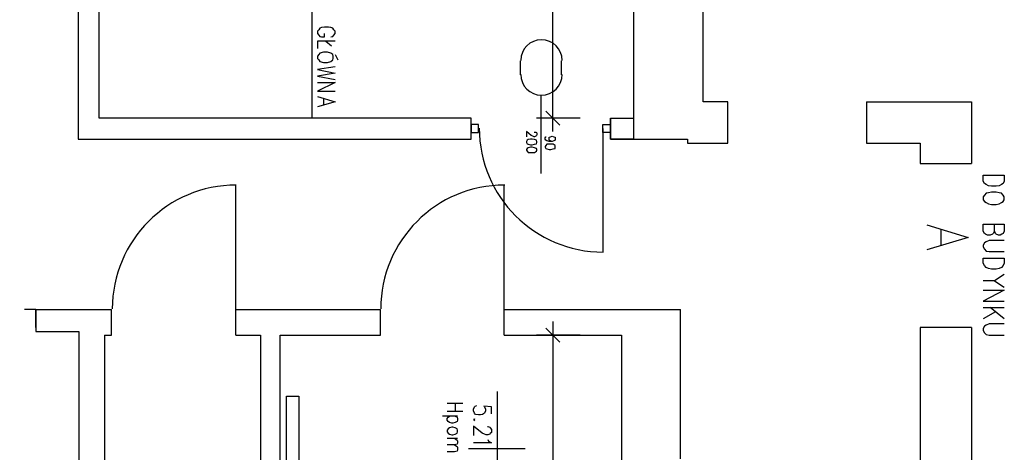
# Model space of a CAD drawing. Header units: millimetres. Extents: x -523 to 1404227, y -783705 to 1038705.
# Tile 8 of 256: x 20245 to 27389, y 6168 to 9308. Entities that reach past the tile are written whole.
import ezdxf

# ---------------------------------------------------------------- set-up
doc = ezdxf.new("R2010")
doc.units = ezdxf.units.MM
doc.linetypes.add('0.5_0.5', pattern=[1, 0.5, -0.5])
for name, color, linetype in [('PDF _0', 252, 'Continuous'), ('PDF _BA_drz', 7, 'Continuous'), ('PDF _BA_met', 7, 'Continuous'), ('PDF _BA_sym', 7, 'Continuous'), ('PDF _BA_txc', 7, 'Continuous'), ('PDF _Cienka', 7, 'Continuous'), ('PDF _PG_WYMIARY', 7, 'Continuous'), ('PDF _PG_WYPOSAŻENIE', 7, 'Continuous'), ('PDF _PG_ŚCIANY_DZIAŁOWE', 7, 'Continuous'), ('PDF _PG_ŚCIANY_SŁUPY', 7, 'Continuous')]:
    doc.layers.add(name, color=color, linetype=linetype)

# ---------------------------------------------------------------- blocks, each defined once
blk = doc.blocks.new('A$Cc5eb5aaa')
at = {"layer": 'PDF _0', "color": 7, "lineweight": -3}
for points in [[(19042.8, 21815.8), (19042.8, 12065.8), (20994.5, 12065.8), (20994.5, 11667.8), (21193.4, 11667.8), (21193.4, 9834.7), (24042.7, 9834.7)], [(25905.4, 10105.6), (25727.6, 10105.6), (25727.6, 21659.1)], [(24635.4, 9889.7), (24635.4, 10084.5)], [(25054.5, 9987.1), (25054.5, 9834.7), (25613.3, 9834.7), (25613.3, 9805), (25905.4, 9805), (25905.4, 10105.6)], [(26913, 10105.6), (26913, 9805), (27302.5, 9805), (27302.5, 9656.9), (27675.1, 9656.9)], [(26913, 10105.6), (27675.1, 10105.6), (27675.1, 9656.9)], [(24686.2, 9936.3), (24584.6, 10037.9)], [(24042.7, 9834.7), (24042.7, 9987.1)], [(22336.5, 8505.3), (22336.5, 9496)], [(24284, 8505.3), (24284, 9496)], [(20884.4, 8598.5), (20803.9, 8598.5)], [(20884.4, 8598.5), (21434.8, 8598.5)], [(20884.4, 8467.2), (20884.4, 8598.5)], [(20884.4, 8598.5), (20884.4, 8437.6), (21197.7, 8437.6), (21197.7, 4051.6)], [(21434.8, 8412.2), (21434.8, 8598.5)], [(22336.5, 8598.5), (23386.4, 8598.5)], [(22336.5, 8412.2), (22336.5, 8598.5)], [(23386.4, 8412.2), (23386.4, 8598.5)], [(24284, 8598.5), (25562.5, 8598.5)], [(24284, 8412.2), (24284, 8598.5)], [(25562.5, 7514.7), (25562.5, 8598.5)], [(24635.4, 8509.6), (24635.4, 8314.8)], [(24584.6, 8463), (24686.2, 8361.4)], [(27675.1, 8467.2), (27302.5, 8467.2), (27302.5, 7514.7), (27302.5, 7374.9), (27302.5, 3674.8), (25554.1, 3674.8)], [(27675.1, 8467.2), (27675.1, 3217.5), (25791.1, 3217.5), (25791.1, 1676.5)], [(21384, 8412.2), (21434.8, 8412.2)], [(21384, 8412.2), (21384, 4263.2)], [(22336.5, 8412.2), (22514.3, 8412.2)], [(22514.3, 8412.2), (22514.3, 6121.8)], [(22658.3, 8412.2), (23386.4, 8412.2)], [(22658.3, 6308.1), (22658.3, 8412.2)], [(24284, 8412.2), (25134.9, 8412.2)], [(25134.9, 8412.2), (25134.9, 6308.1)]]:
    blk.add_lwpolyline(points, dxfattribs=at)
blk.add_lwpolyline([(22704.8, 7104), (22704.8, 7967.6), (22793.7, 7967.6), (22793.7, 7104)], close=True, dxfattribs=at)
at = {"layer": 'PDF _BA_drz', "lineweight": -3}
for points in [[(24550.7, 9584.9), (24550.7, 10152.2)], [(24999.5, 9910.9), (24999.5, 9013.4)]]:
    blk.add_lwpolyline(points, dxfattribs=at)
for points in [[(24042.7, 9940.5), (24042.7, 9881.2), (24097.7, 9881.2), (24097.7, 9940.5)], [(25054.5, 9940.5), (25054.5, 9881.2), (24999.5, 9881.2), (24999.5, 9940.5)]]:
    blk.add_lwpolyline(points, close=True, dxfattribs=at)
blk.add_arc((25002.6, 9913.7), 899.6, 180, 270, dxfattribs=at)
at = {"layer": 'PDF _BA_met', "lineweight": -3}
for points in [[(22886.9, 12044.6), (22886.9, 9991.3)], [(23026.6, 10575.6), (23039.3, 10579.8), (23047.8, 10588.3), (23056.2, 10601), (23056.2, 10617.9), (23047.8, 10626.4), (23039.3, 10639.1), (23026.6, 10643.3), (23009.7, 10647.5), (22980, 10647.5), (22958.9, 10643.3), (22946.2, 10639.1), (22937.7, 10626.4), (22929.2, 10617.9), (22929.2, 10601), (22937.7, 10588.3), (22946.2, 10579.8), (22958.9, 10575.6), (22980, 10575.6), (22980, 10601)], [(23056.2, 10545.9), (22929.2, 10545.9), (22929.2, 10490.9)], [(22988.5, 10545.9), (23030.8, 10512)], [(23056.2, 10448.5), (23077.4, 10410.4)], [(23056.2, 10359.6), (22929.2, 10338.5), (23056.2, 10313.1), (22929.2, 10291.9), (23056.2, 10266.5)], [(22929.2, 10245.3), (23056.2, 10245.3), (22929.2, 10181.8), (23056.2, 10181.8)], [(22929.2, 10143.7), (23056.2, 10105.6), (22929.2, 10067.5)], [(22971.6, 10126.8), (22971.6, 10080.2)], [(24233.2, 8001.5), (24233.2, 7188.7)], [(24190.8, 7840.6), (24190.8, 7891.4), (24135.8, 7895.7), (24140, 7891.4), (24148.5, 7874.5), (24148.5, 7861.8), (24140, 7844.9), (24127.3, 7836.4), (24110.4, 7832.2), (24097.7, 7832.2), (24076.5, 7836.4), (24068.1, 7844.9), (24059.6, 7861.8), (24059.6, 7874.5), (24068.1, 7891.4), (24072.3, 7895.7), (24085, 7899.9)], [(24072.3, 7798.3), (24068.1, 7802.5), (24059.6, 7798.3), (24068.1, 7789.8)], [(24161.2, 7747.5), (24165.4, 7747.5), (24178.1, 7743.3), (24182.4, 7739), (24190.8, 7726.3), (24190.8, 7705.2), (24182.4, 7696.7), (24178.1, 7692.5), (24165.4, 7688.2), (24152.7, 7688.2), (24140, 7692.5), (24123.1, 7700.9), (24059.6, 7751.7), (24059.6, 7684)], [(24165.4, 7654.4), (24169.7, 7641.7), (24190.8, 7629), (24059.6, 7629)], [(24436.4, 7586.6), (24025.7, 7586.6)]]:
    blk.add_lwpolyline(points, dxfattribs=at)
blk.add_lwpolyline([(23043.5, 10435.8), (23039.3, 10448.5), (23026.6, 10457), (23001.2, 10465.5), (22971.6, 10465.5), (22946.2, 10457), (22937.7, 10448.5), (22929.2, 10435.8), (22929.2, 10418.9), (22937.7, 10410.4), (22946.2, 10397.7), (22971.6, 10389.3), (23001.2, 10389.3), (23026.6, 10397.7), (23039.3, 10410.4), (23043.5, 10418.9)], close=True, dxfattribs=at)
at = {"layer": 'PDF _BA_sym', "lineweight": -3}
for points in [[(24398.3, 10402), (24398.3, 10300.4)], [(24698.9, 10300.4), (24698.9, 10402)]]:
    blk.add_lwpolyline(points, dxfattribs=at)
for centre, start, end in [((24553.8, 10404.8), 360, 180), ((24553.8, 10303.2), 180, 0)]:
    blk.add_arc(centre, 150.3, start, end, dxfattribs=at)
at = {"layer": 'PDF _BA_txc', "lineweight": -3}
for points in [[(24499.9, 9885.5), (24504.1, 9885.5), (24512.6, 9885.5), (24516.8, 9881.2), (24521.1, 9877), (24521.1, 9864.3), (24516.8, 9860.1), (24512.6, 9855.8), (24504.1, 9851.6), (24499.9, 9851.6), (24491.4, 9855.8), (24478.7, 9860.1), (24444.9, 9889.7), (24444.9, 9851.6)], [(24631.1, 9817.7), (24618.4, 9822), (24610, 9826.2), (24610, 9834.7), (24610, 9838.9), (24610, 9847.4), (24618.4, 9851.6), (24631.1, 9855.8), (24643.8, 9851.6), (24652.3, 9847.4), (24652.3, 9838.9), (24652.3, 9834.7), (24652.3, 9826.2), (24643.8, 9822), (24631.1, 9817.7), (24610, 9817.7), (24593, 9822), (24584.6, 9826.2), (24580.3, 9834.7), (24580.3, 9843.1), (24584.6, 9851.6), (24588.8, 9851.6)]]:
    blk.add_lwpolyline(points, dxfattribs=at)
for points in [[(24521.1, 9817.7), (24516.8, 9826.2), (24504.1, 9830.4), (24487.2, 9834.7), (24474.5, 9834.7), (24457.6, 9830.4), (24449.1, 9826.2), (24444.9, 9817.7), (24444.9, 9809.3), (24449.1, 9800.8), (24457.6, 9796.6), (24474.5, 9792.3), (24487.2, 9792.3), (24504.1, 9796.6), (24516.8, 9800.8), (24521.1, 9809.3)], [(24652.3, 9779.6), (24652.3, 9788.1), (24639.6, 9796.6), (24622.7, 9796.6), (24610, 9796.6), (24593, 9796.6), (24584.6, 9788.1), (24580.3, 9779.6), (24580.3, 9775.4), (24584.6, 9766.9), (24593, 9762.7), (24610, 9758.5), (24622.7, 9758.5), (24639.6, 9762.7), (24652.3, 9766.9), (24652.3, 9775.4)], [(24521.1, 9758.5), (24516.8, 9766.9), (24504.1, 9771.2), (24487.2, 9775.4), (24474.5, 9775.4), (24457.6, 9771.2), (24449.1, 9766.9), (24444.9, 9758.5), (24444.9, 9754.2), (24449.1, 9745.8), (24457.6, 9737.3), (24474.5, 9737.3), (24487.2, 9737.3), (24504.1, 9737.3), (24516.8, 9745.8), (24521.1, 9754.2)]]:
    blk.add_lwpolyline(points, close=True, dxfattribs=at)
at = {"layer": 'PDF _Cienka', "lineweight": -3}
for points in [[(27759.8, 9572.2), (27912.2, 9572.2), (27912.2, 9529.9), (27903.7, 9512.9), (27891, 9504.4), (27874.1, 9496), (27852.9, 9491.7), (27819, 9491.7), (27797.9, 9496), (27780.9, 9504.4), (27768.2, 9512.9), (27759.8, 9529.9)], [(27912.2, 9415.5), (27903.7, 9428.2), (27891, 9440.9), (27874.1, 9445.2), (27852.9, 9449.4), (27819, 9449.4), (27797.9, 9445.2), (27780.9, 9440.9), (27768.2, 9428.2), (27759.8, 9415.5), (27759.8, 9394.4), (27768.2, 9381.7), (27780.9, 9373.2), (27797.9, 9364.7), (27819, 9360.5), (27852.9, 9360.5), (27874.1, 9364.7), (27891, 9373.2), (27903.7, 9381.7), (27912.2, 9394.4)], [(27759.8, 8971), (27912.2, 8971), (27912.2, 8932.9), (27903.7, 8916), (27891, 8903.3), (27874.1, 8894.8), (27852.9, 8890.6), (27819, 8890.6), (27797.9, 8894.8), (27780.9, 8903.3), (27768.2, 8916), (27759.8, 8932.9)]]:
    blk.add_lwpolyline(points, close=True, dxfattribs=at)
for points in [[(27759.8, 9216.6), (27912.2, 9216.6), (27912.2, 9165.8), (27903.7, 9148.8), (27895.2, 9144.6), (27882.5, 9136.1), (27869.8, 9136.1), (27852.9, 9144.6), (27848.7, 9148.8), (27840.2, 9165.8), (27840.2, 9216.6)], [(27840.2, 9165.8), (27831.7, 9148.8), (27827.5, 9144.6), (27810.6, 9136.1), (27789.4, 9136.1), (27776.7, 9144.6), (27768.2, 9148.8), (27759.8, 9165.8), (27759.8, 9216.6)], [(27349.1, 9212.3), (27649.7, 9119.2), (27349.1, 9030.3)], [(27450.7, 9178.5), (27450.7, 9064.2)], [(27912.2, 9098), (27802.1, 9098), (27780.9, 9089.6), (27768.2, 9081.1), (27759.8, 9064.2), (27759.8, 9051.5), (27768.2, 9034.5), (27780.9, 9021.8), (27802.1, 9017.6), (27912.2, 9017.6)], [(27840.2, 8805.9), (27759.8, 8805.9)], [(27912.2, 8852.5), (27840.2, 8805.9), (27912.2, 8759.3)], [(27759.8, 8738.2), (27912.2, 8738.2), (27759.8, 8657.7), (27912.2, 8657.7)], [(27759.8, 8611.2), (27912.2, 8611.2)], [(27848.7, 8581.5), (27759.8, 8530.7)], [(27912.2, 8530.7), (27810.6, 8611.2)], [(27912.2, 8492.6), (27802.1, 8492.6), (27780.9, 8484.1), (27768.2, 8475.7), (27759.8, 8458.7), (27759.8, 8446), (27768.2, 8429.1), (27780.9, 8416.4), (27802.1, 8412.2), (27912.2, 8412.2)]]:
    blk.add_lwpolyline(points, dxfattribs=at)
for centre in [(22339.6, 8601.3), (24287.1, 8601.3)]:
    blk.add_arc(centre, 899.6, 90, 180, dxfattribs=at)
at = {"layer": 'PDF _PG_WYMIARY', "lineweight": -3}
for points in [[(24635.4, 9995.5), (24635.4, 12057.3)], [(24834.3, 9987.1), (24516.8, 9987.1)], [(24834.3, 8412.2), (24516.8, 8412.2)], [(24635.4, 8403.7), (24635.4, 6316.5)]]:
    blk.add_lwpolyline(points, dxfattribs=at)
at = {"layer": 'PDF _PG_WYPOSAŻENIE', "lineweight": -3}
for points in [[(23869.1, 7916.8), (23983.4, 7916.8)], [(23928.4, 7916.8), (23928.4, 7857.6)], [(23945.3, 7823.7), (23835.2, 7823.7)], [(23983.4, 7857.6), (23869.1, 7857.6)], [(23928.4, 7823.7), (23941.1, 7815.2), (23945.3, 7806.8), (23945.3, 7794.1), (23941.1, 7785.6), (23928.4, 7777.1), (23911.4, 7772.9), (23902.9, 7772.9), (23886, 7777.1), (23877.5, 7785.6), (23869.1, 7794.1), (23869.1, 7806.8), (23877.5, 7815.2), (23886, 7823.7)], [(23869.1, 7662.8), (23945.3, 7662.8)], [(23924.1, 7662.8), (23941.1, 7650.1), (23945.3, 7641.7), (23945.3, 7629), (23941.1, 7620.5), (23924.1, 7616.3), (23869.1, 7616.3)], [(23924.1, 7616.3), (23941.1, 7603.6), (23945.3, 7595.1), (23945.3, 7578.2), (23941.1, 7569.7), (23924.1, 7565.5), (23869.1, 7565.5)]]:
    blk.add_lwpolyline(points, dxfattribs=at)
blk.add_lwpolyline([(23945.3, 7722.1), (23941.1, 7730.6), (23928.4, 7739), (23911.4, 7743.3), (23902.9, 7743.3), (23886, 7739), (23877.5, 7730.6), (23869.1, 7722.1), (23869.1, 7709.4), (23877.5, 7700.9), (23886, 7692.5), (23902.9, 7688.2), (23911.4, 7688.2), (23928.4, 7692.5), (23941.1, 7700.9), (23945.3, 7709.4)], close=True, dxfattribs=at)
at = {"layer": 'PDF _PG_ŚCIANY_DZIAŁOWE', "lineweight": -3}
for points in [[(21345.9, 9987.1), (21345.9, 12065.8)], [(24042.7, 9834.7), (24042.7, 9987.1), (21345.9, 9987.1)], [(25054.5, 9987.1), (25223.8, 9987.1)], [(25054.5, 9834.7), (25054.5, 9987.1)], [(25223.8, 9834.7), (25054.5, 9834.7)]]:
    blk.add_lwpolyline(points, dxfattribs=at)
at = {"layer": 'PDF _PG_ŚCIANY_SŁUPY', "lineweight": -3}
for points in [[(25727.6, 10105.6), (25727.6, 21659.1), (25727.6, 21777.7)], [(25223.8, 9834.7), (25223.8, 12065.8)]]:
    blk.add_lwpolyline(points, dxfattribs=at)

msp = doc.modelspace()

# ---------------------------------------------------------------- block references
at = {"color": 1, "linetype": '0.5_0.5', "ltscale": 10}
msp.add_blockref('A$Cc5eb5aaa', (-522.84, -1392.86), dxfattribs=at)

doc.saveas('drawing.dxf')
